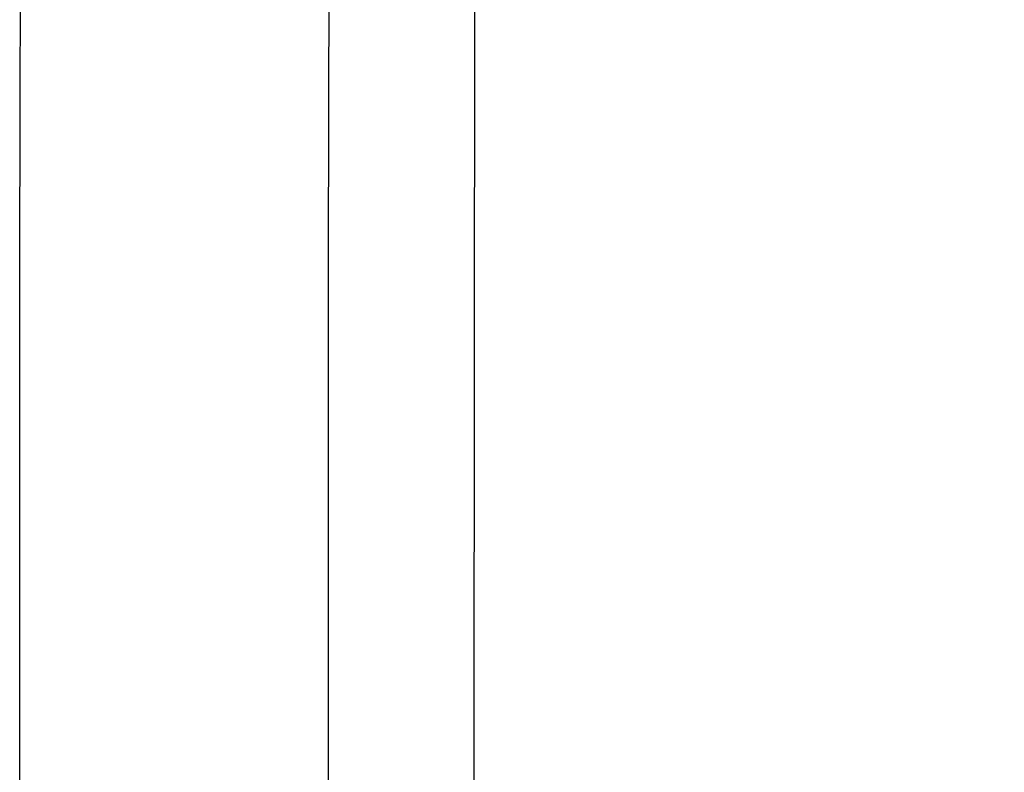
# Model space of a CAD drawing. Header units: millimetres. Extents: x -127 to 127, y -127 to 127.
# Tile 74 of 256: x -38.5969 to -38.5243, y 0.0042 to 0.0598. Entities that reach past the tile are written whole.
import ezdxf

# ---------------------------------------------------------------- set-up
doc = ezdxf.new("R2010")
doc.units = ezdxf.units.MM
doc.header["$MEASUREMENT"] = 0
doc.layers.add('Default', color=7, linetype='Continuous', true_color=0x000000)

msp = doc.modelspace()

# ---------------------------------------------------------------- linework, layer by layer
at = {"layer": 'Default', "color": 9, "true_color": 0xbfbfbf}
for points, knots in [([(38.596948, 0.000296, -454.307739), (38.596948, 38.597244, -454.307739), (0, 38.597244, -454.307739), (-38.596948, 38.597244, -454.307739), (-38.596948, 0.000296, -454.307739), (-38.596948, -38.596653, -454.307739), (0, -38.596653, -454.307739), (38.596948, -38.596653, -454.307739), (38.596948, 0.000296, -454.307739)], [0, 0, 0, 186.526568, 186.526568, 373.053137, 373.053137, 559.579705, 559.579705, 746.106273, 746.106273, 746.106273]), ([(38.574166, 0.000296, -453.664446), (38.574166, 38.574461, -453.664446), (0, 38.574461, -453.664446), (-38.574166, 38.574461, -453.664446), (-38.574166, 0.000296, -453.664446), (-38.574166, -38.57387, -453.664446), (0, -38.57387, -453.664446), (38.574166, -38.57387, -453.664446), (38.574166, 0.000296, -453.664446)], [0, 0, 0, 186.526568, 186.526568, 373.053137, 373.053137, 559.579705, 559.579705, 746.106273, 746.106273, 746.106273]), ([(38.5634, 0.000296, -459.348791), (38.5634, 38.563696, -459.348791), (0, 38.563696, -459.348791), (-38.5634, 38.563696, -459.348791), (-38.5634, 0.000296, -459.348791), (-38.5634, -38.563104, -459.348791), (0, -38.563104, -459.348791), (38.5634, -38.563104, -459.348791), (38.5634, 0.000296, -459.348791)], [0, 0, 0, 77.316702, 77.316702, 154.633405, 154.633405, 231.950107, 231.950107, 309.266809, 309.266809, 309.266809])]:
    msp.add_rational_spline(points, [1, 0.707106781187, 1, 0.707106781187, 1, 0.707106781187, 1, 0.707106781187, 1], degree=2, knots=knots, dxfattribs=at)

doc.saveas('drawing.dxf')
